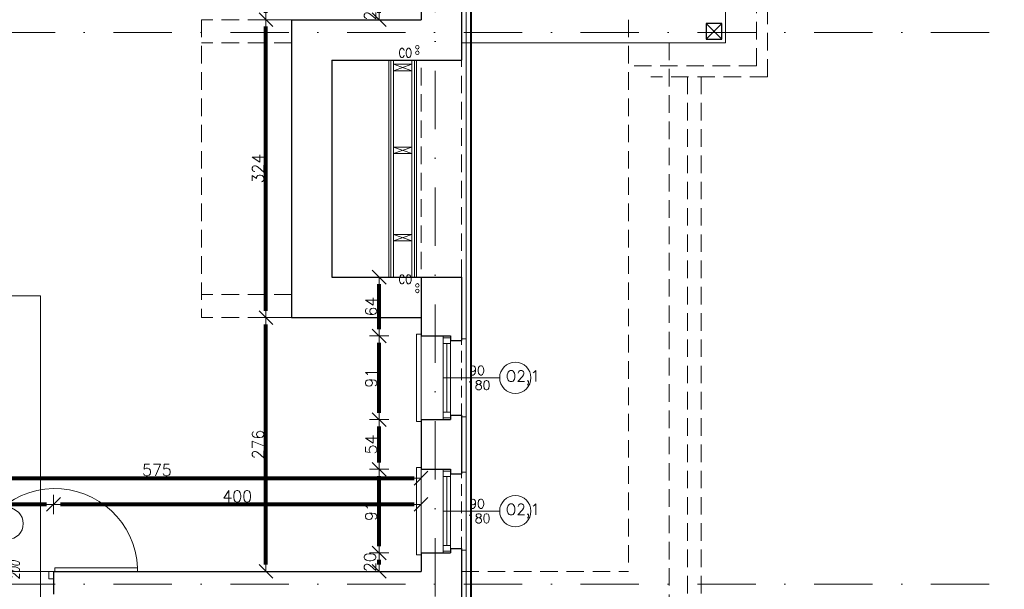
# Model space of a CAD drawing. Header units: metres. Extents: x 7408630 to 15602436, y 5561464 to 13303678.
# Tile 99 of 123: x 7414508 to 7415580, y 5564201 to 5564821. Entities that reach past the tile are written whole.
import ezdxf
from ezdxf.enums import TextEntityAlignment as Align

# ---------------------------------------------------------------- set-up
doc = ezdxf.new("R2010")
doc.units = ezdxf.units.M
doc.header["$MEASUREMENT"] = 0
doc.linetypes.add('DASHDOT', pattern=[25.4, 12.7, -6.35, 0, -6.35])
doc.linetypes.add('HIDDEN', pattern=[9.525, 6.35, -3.175])
for name, color, linetype, lineweight in [('!! 0_ Istn-okna', 6, 'Continuous', 13), ('!! 0_ Istn-sciany', 3, 'Continuous', 30), ('!! 0_ Istn-widok', 1, 'Continuous', 15), ('!! 0_Istn-armatura', 6, 'Continuous', 9), ('!! 0_Istn-cienka', 4, 'Continuous', 9), ('!! 0_Istn-drzwi', 1, 'Continuous', 13), ('!! 0_Opis_okna', 8, 'Continuous', 15), ('!! 0_Opis_pom', 9, 'Continuous', 13), ('!! 0_Osie', 1, 'DASHDOT', 13), ('!! 1_ tynk zewn  - nowy', 21, 'Continuous', 20), ('!! 1_OPIS POM NOWE', 140, 'Continuous', 5), ('!! 2_ remont Ocieplenie', 4, 'ZIGZAG', 5), ('!! 2_drzwi opis', 151, 'Continuous', 9), ('!! wymiary osi', 250, 'Continuous', 5), ('0-osie-liniA', 14, 'DASHDOT', 5), ('Granica', 112, 'Continuous', 80)]:
    doc.layers.add(name, color=color, linetype=linetype, lineweight=lineweight)
doc.layers.add('!! 0_ramki', color=66, linetype='Continuous', lineweight=9, plot=False)
doc.layers.add('Powierzchnia', color=140, linetype='Continuous', lineweight=5, plot=False)
doc.styles.add('50', font='ROMANS.shx', dxfattribs={"width": 0.8, "oblique": 10, "height": 10})
doc.styles.add('ARCHETYP', font='romans.shx', dxfattribs={"height": 15})
doc.styles.add('ARIAL', font='tahoma.ttf')
doc.styles.add('TXT', font='simplex.shx')
doc.linetypes.add('ZIGZAG', pattern='A,0.00254,-5.08,[131,ltypeshp.shx,S=5.08,R=0,X=-5.08,Y=0],-10.16,[131,ltypeshp.shx,S=5.08,R=180,X=5.08,Y=0],-5.08', length=20.32254)
doc.dimstyles.new('DIM50', dxfattribs={"dimscale": 5, "dimtxt": 2, "dimasz": 1, "dimexe": 0, "dimexo": 0, "dimgap": 0.5, "dimtad": 1, "dimdec": 4, "dimrnd": 0.5, "dimdsep": 46, "dimtxsty": 'TXT', "dimblk": 'TICK1', "dimblk1": 'TICK1', "dimblk2": 'TICK1', "dimsah": 1, "dimcen": 0, "dimse1": 1, "dimse2": 1, "dimclrd": 1, "dimclre": 7, "dimclrt": 9, "dimadec": 0, "dimazin": 0, "dimtfac": 1, "dimtdec": 4, "dimtmove": 2, "dimatfit": 3, "dimldrblk": 'TICK1', "dimfxl": 1, "dimtolj": 1, "dimarcsym": 0})

# ---------------------------------------------------------------- blocks, each defined once
blk = doc.blocks.new('BLOK OSI')
at = {"layer": '0-osie-liniA', "ltscale": 5}
for points in [[(53191.21142, -193626.89479), (53191.21142, -199860.81919)], [(51570.03302, -196890.0883), (53810.60983, -196890.0883)], [(51570.03302, -197490.0883), (53810.60983, -197490.0883)]]:
    blk.add_lwpolyline(points, dxfattribs=at)
blk = doc.blocks.new('1_ok-opis')
blk.add_line((0, 111.6), (0, 50))
blk.add_circle((0, 128.6), 17)
at = {"style": '50', "oblique": 10, "width": 0.8}
for tag, rotation, p in [('NR', 90, (0, 128.6)), ('NR', 270, (0, 128.6)), ('SZEROKOŚĆ', 90, (-8, 78.3)), ('WYSOKOŚĆ', 270, (-8, 78.3)), ('WYSOKOŚĆ', 90, (8, 78.3)), ('SZEROKOŚĆ', 270, (8, 78.3))]:
    blk.add_attdef(tag, text='', height=10, rotation=rotation, dxfattribs=at).set_placement(p, align=Align.MIDDLE)
blk = doc.blocks.new('TICK1')
at = {"color": 2}
blk.add_line((-1, -1), (1, 1), dxfattribs=at)
at = {"color": 0}
for p, q in [((0, 0), (-1, 0)), ((0, -1.4), (0, 1.4))]:
    blk.add_line(p, q, dxfattribs=at)
blk = doc.blocks.new('*D689')
at = {"layer": '!! wymiary osi', "color": 1, "lineweight": -2, "transparency": 16777216}
blk.add_line((75051.9, -197313.2), (75611.9, -197313.2), dxfattribs=at)
at = {"layer": 'DEFPOINTS', "color": 0, "transparency": 16777216}
for p in [(75619.4, -197313.2), (75044.4, -197414.6), (75619.4, -197414.6)]:
    blk.add_point(p, dxfattribs=at)
at = {"layer": '!! wymiary osi', "color": 1, "lineweight": -2, "transparency": 16777216, "xscale": 7.5, "yscale": 7.5, "zscale": 7.5, "rotation": 180}
blk.add_blockref('TICK1', (75044.4, -197313.2), dxfattribs=at)
at = {"layer": '!! wymiary osi', "color": 1, "lineweight": -2, "transparency": 16777216, "xscale": 7.5, "yscale": 7.5, "zscale": 7.5}
blk.add_blockref('TICK1', (75619.4, -197313.2), dxfattribs=at)
at = {"layer": '!! wymiary osi', "color": 9, "transparency": 16777216, "insert": (75331.9, -197304.4), "char_height": 12.5, "attachment_point": 5, "style": 'TXT'}
blk.add_mtext('\\A1;575', dxfattribs=at)
blk = doc.blocks.new('*D690')
at = {"layer": '!! wymiary osi', "color": 1, "lineweight": -2, "transparency": 16777216}
blk.add_line((75611.9, -197341.8), (75226.9, -197341.8), dxfattribs=at)
at = {"layer": 'DEFPOINTS', "color": 0, "transparency": 16777216}
for p in [(75219.4, -197341.8), (75219.4, -197414.6), (75619.4, -197414.6)]:
    blk.add_point(p, dxfattribs=at)
at = {"layer": '!! wymiary osi', "color": 1, "lineweight": -2, "transparency": 16777216, "xscale": 7.5, "yscale": 7.5, "zscale": 7.5, "rotation": 180}
blk.add_blockref('TICK1', (75219.4, -197341.8), dxfattribs=at)
at = {"layer": '!! wymiary osi', "color": 1, "lineweight": -2, "transparency": 16777216, "xscale": 7.5, "yscale": 7.5, "zscale": 7.5}
blk.add_blockref('TICK1', (75619.4, -197341.8), dxfattribs=at)
at = {"layer": '!! wymiary osi', "color": 9, "transparency": 16777216, "insert": (75419.4, -197333), "char_height": 12.5, "attachment_point": 5, "style": 'TXT'}
blk.add_mtext('\\A1;400', dxfattribs=at)
blk = doc.blocks.new('*D691')
at = {"layer": '!! wymiary osi', "color": 1, "lineweight": -2, "transparency": 16777216}
blk.add_line((75211.9, -197341.8), (75126.9, -197341.8), dxfattribs=at)
at = {"layer": 'DEFPOINTS', "color": 0, "transparency": 16777216}
for p in [(75119.4, -197341.8), (75119.4, -197414.6), (75219.4, -197414.6)]:
    blk.add_point(p, dxfattribs=at)
at = {"layer": '!! wymiary osi', "color": 1, "lineweight": -2, "transparency": 16777216, "xscale": 7.5, "yscale": 7.5, "zscale": 7.5, "rotation": 180}
blk.add_blockref('TICK1', (75119.4, -197341.8), dxfattribs=at)
at = {"layer": '!! wymiary osi', "color": 1, "lineweight": -2, "transparency": 16777216, "xscale": 7.5, "yscale": 7.5, "zscale": 7.5}
blk.add_blockref('TICK1', (75219.4, -197341.8), dxfattribs=at)
at = {"layer": '!! wymiary osi', "color": 9, "transparency": 16777216, "insert": (75140.2, -197333), "char_height": 12.5, "attachment_point": 5, "style": 'TXT'}
blk.add_mtext('\\A1;100', dxfattribs=at)
blk = doc.blocks.new('*D693')
at = {"layer": '!! wymiary osi', "color": 1, "lineweight": -2, "transparency": 16777216}
blk.add_line((75450.6, -197407.1), (75450.6, -197146.1), dxfattribs=at)
at = {"layer": 'DEFPOINTS', "color": 0, "transparency": 16777216}
for p in [(75450.6, -197138.6), (75619.4, -197138.6), (75619.4, -197414.6)]:
    blk.add_point(p, dxfattribs=at)
at = {"layer": '!! wymiary osi', "color": 1, "lineweight": -2, "transparency": 16777216, "xscale": 7.5, "yscale": 7.5, "zscale": 7.5}
for p, rotation in [((75450.6, -197138.6), 90), ((75450.6, -197414.6), 270)]:
    blk.add_blockref('TICK1', p, dxfattribs=dict(at, rotation=rotation))
at = {"layer": '!! wymiary osi', "color": 9, "transparency": 16777216, "insert": (75441.9, -197276.6), "char_height": 12.5, "attachment_point": 5, "rotation": 90, "style": 'TXT'}
blk.add_mtext('\\A1;276', dxfattribs=at)
blk = doc.blocks.new('*D694')
at = {"layer": '!! wymiary osi', "color": 1, "lineweight": -2, "transparency": 16777216}
blk.add_line((75450.6, -197131.1), (75450.6, -196822.1), dxfattribs=at)
at = {"layer": 'DEFPOINTS', "color": 0, "transparency": 16777216}
for p in [(75450.6, -196814.6), (75478.4, -196814.6), (75619.4, -197138.6)]:
    blk.add_point(p, dxfattribs=at)
at = {"layer": '!! wymiary osi', "color": 1, "lineweight": -2, "transparency": 16777216, "xscale": 7.5, "yscale": 7.5, "zscale": 7.5}
for p, rotation in [((75450.6, -196814.6), 90), ((75450.6, -197138.6), 270)]:
    blk.add_blockref('TICK1', p, dxfattribs=dict(at, rotation=rotation))
at = {"layer": '!! wymiary osi', "color": 9, "transparency": 16777216, "insert": (75441.9, -196976.6), "char_height": 12.5, "attachment_point": 5, "rotation": 90, "style": 'TXT'}
blk.add_mtext('\\A1;324', dxfattribs=at)
blk = doc.blocks.new('*D695')
at = {"layer": '!! wymiary osi', "color": 1, "lineweight": -2, "transparency": 16777216}
blk.add_line((75450.6, -196807.1), (75450.6, -196260.1), dxfattribs=at)
at = {"layer": 'DEFPOINTS', "color": 0, "transparency": 16777216}
for p in [(75450.6, -196252.6), (75488.4, -196252.6), (75478.4, -196814.6)]:
    blk.add_point(p, dxfattribs=at)
at = {"layer": '!! wymiary osi', "color": 1, "lineweight": -2, "transparency": 16777216, "xscale": 7.5, "yscale": 7.5, "zscale": 7.5}
for p, rotation in [((75450.6, -196252.6), 90), ((75450.6, -196814.6), 270)]:
    blk.add_blockref('TICK1', p, dxfattribs=dict(at, rotation=rotation))
at = {"layer": '!! wymiary osi', "color": 9, "transparency": 16777216, "insert": (75441.9, -196533.6), "char_height": 12.5, "attachment_point": 5, "rotation": 90, "style": 'TXT'}
blk.add_mtext('\\A1;562', dxfattribs=at)
blk = doc.blocks.new('*D697')
at = {"layer": '!! wymiary osi', "color": 1, "lineweight": -2, "transparency": 16777216}
blk.add_line((75573.8, -197407.1), (75573.8, -197402.1), dxfattribs=at)
at = {"layer": 'DEFPOINTS', "color": 0, "transparency": 16777216}
for p in [(75573.8, -197394.6), (75619.4, -197394.6), (75619.4, -197414.6)]:
    blk.add_point(p, dxfattribs=at)
at = {"layer": '!! wymiary osi', "color": 1, "lineweight": -2, "transparency": 16777216, "xscale": 7.5, "yscale": 7.5, "zscale": 7.5}
for p, rotation in [((75573.8, -197394.6), 90), ((75573.8, -197414.6), 270)]:
    blk.add_blockref('TICK1', p, dxfattribs=dict(at, rotation=rotation))
at = {"layer": '!! wymiary osi', "color": 9, "transparency": 16777216, "insert": (75563.8, -197404.6), "char_height": 12.5, "attachment_point": 5, "rotation": 90, "style": 'TXT'}
blk.add_mtext('\\A1;20', dxfattribs=at)
blk = doc.blocks.new('*D698')
at = {"layer": '!! wymiary osi', "color": 1, "lineweight": -2, "transparency": 16777216}
blk.add_line((75573.8, -197387.1), (75573.8, -197311.1), dxfattribs=at)
at = {"layer": 'DEFPOINTS', "color": 0, "transparency": 16777216}
for p in [(75573.8, -197303.6), (75618.7, -197303.6), (75619.4, -197394.6)]:
    blk.add_point(p, dxfattribs=at)
at = {"layer": '!! wymiary osi', "color": 1, "lineweight": -2, "transparency": 16777216, "xscale": 7.5, "yscale": 7.5, "zscale": 7.5}
for p, rotation in [((75573.8, -197303.6), 90), ((75573.8, -197394.6), 270)]:
    blk.add_blockref('TICK1', p, dxfattribs=dict(at, rotation=rotation))
at = {"layer": '!! wymiary osi', "color": 9, "transparency": 16777216, "insert": (75565.1, -197349.1), "char_height": 12.5, "attachment_point": 5, "rotation": 90, "style": 'TXT'}
blk.add_mtext('\\A1;91', dxfattribs=at)
blk = doc.blocks.new('*D699')
at = {"layer": '!! wymiary osi', "color": 1, "lineweight": -2, "transparency": 16777216}
blk.add_line((75573.8, -197296.1), (75573.8, -197257.1), dxfattribs=at)
at = {"layer": 'DEFPOINTS', "color": 0, "transparency": 16777216}
for p in [(75573.8, -197249.6), (75619.4, -197249.6), (75618.7, -197303.6)]:
    blk.add_point(p, dxfattribs=at)
at = {"layer": '!! wymiary osi', "color": 1, "lineweight": -2, "transparency": 16777216, "xscale": 7.5, "yscale": 7.5, "zscale": 7.5}
for p, rotation in [((75573.8, -197249.6), 90), ((75573.8, -197303.6), 270)]:
    blk.add_blockref('TICK1', p, dxfattribs=dict(at, rotation=rotation))
at = {"layer": '!! wymiary osi', "color": 9, "transparency": 16777216, "insert": (75565.1, -197276.6), "char_height": 12.5, "attachment_point": 5, "rotation": 90, "style": 'TXT'}
blk.add_mtext('\\A1;54', dxfattribs=at)
blk = doc.blocks.new('*D700')
at = {"layer": '!! wymiary osi', "color": 1, "lineweight": -2, "transparency": 16777216}
blk.add_line((75573.8, -197242.1), (75573.8, -197166.1), dxfattribs=at)
at = {"layer": 'DEFPOINTS', "color": 0, "transparency": 16777216}
for p in [(75573.8, -197158.6), (75619.4, -197158.6), (75619.4, -197249.6)]:
    blk.add_point(p, dxfattribs=at)
at = {"layer": '!! wymiary osi', "color": 1, "lineweight": -2, "transparency": 16777216, "xscale": 7.5, "yscale": 7.5, "zscale": 7.5}
for p, rotation in [((75573.8, -197158.6), 90), ((75573.8, -197249.6), 270)]:
    blk.add_blockref('TICK1', p, dxfattribs=dict(at, rotation=rotation))
at = {"layer": '!! wymiary osi', "color": 9, "transparency": 16777216, "insert": (75565.1, -197204.1), "char_height": 12.5, "attachment_point": 5, "rotation": 90, "style": 'TXT'}
blk.add_mtext('\\A1;91', dxfattribs=at)
blk = doc.blocks.new('*D701')
at = {"layer": '!! wymiary osi', "color": 1, "lineweight": -2, "transparency": 16777216}
blk.add_line((75573.8, -197151.1), (75573.8, -197102.1), dxfattribs=at)
at = {"layer": 'DEFPOINTS', "color": 0, "transparency": 16777216}
for p in [(75573.8, -197094.6), (75619.4, -197094.6), (75619.4, -197158.6)]:
    blk.add_point(p, dxfattribs=at)
at = {"layer": '!! wymiary osi', "color": 1, "lineweight": -2, "transparency": 16777216, "xscale": 7.5, "yscale": 7.5, "zscale": 7.5}
for p, rotation in [((75573.8, -197094.6), 90), ((75573.8, -197158.6), 270)]:
    blk.add_blockref('TICK1', p, dxfattribs=dict(at, rotation=rotation))
at = {"layer": '!! wymiary osi', "color": 9, "transparency": 16777216, "insert": (75565.1, -197126.6), "char_height": 12.5, "attachment_point": 5, "rotation": 90, "style": 'TXT'}
blk.add_mtext('\\A1;64', dxfattribs=at)
blk = doc.blocks.new('*D702')
at = {"layer": '!! wymiary osi', "color": 1, "lineweight": -2, "transparency": 16777216}
blk.add_line((75573.8, -196807.1), (75573.8, -196802.1), dxfattribs=at)
at = {"layer": 'DEFPOINTS', "color": 0, "transparency": 16777216}
for p in [(75573.8, -196794.6), (75619.4, -196794.6), (75619.4, -196814.6)]:
    blk.add_point(p, dxfattribs=at)
at = {"layer": '!! wymiary osi', "color": 1, "lineweight": -2, "transparency": 16777216, "xscale": 7.5, "yscale": 7.5, "zscale": 7.5}
for p, rotation in [((75573.8, -196794.6), 90), ((75573.8, -196814.6), 270)]:
    blk.add_blockref('TICK1', p, dxfattribs=dict(at, rotation=rotation))
at = {"layer": '!! wymiary osi', "color": 9, "transparency": 16777216, "insert": (75563.8, -196804.6), "char_height": 12.5, "attachment_point": 5, "rotation": 90, "style": 'TXT'}
blk.add_mtext('\\A1;20', dxfattribs=at)
blk = doc.blocks.new('A$C9c944097')
at = {"layer": '!! 0_ Istn-okna'}
for points in [[(4266.5, -2780.47213), (4266.5, -2871.47213)], [(4274.5, -2780.47213), (4274.5, -2871.47213)], [(4270.5, -2788.47213), (4270.5, -2863.47213)], [(4266.5, -2925.47213), (4266.5, -3016.47213)], [(4274.5, -2925.47213), (4274.5, -3016.47213)], [(4270.5, -2933.47213), (4270.5, -3008.47213)]]:
    blk.add_lwpolyline(points, dxfattribs=at)
for points in [[(4274.5, -2782.47213), (4274.5, -2788.47213), (4266.5, -2788.47213), (4266.5, -2782.47213)], [(4274.5, -2863.47213), (4274.5, -2869.47213), (4266.5, -2869.47213), (4266.5, -2863.47213)], [(4274.5, -2927.47213), (4274.5, -2933.47213), (4266.5, -2933.47213), (4266.5, -2927.47213)], [(4274.5, -3008.47213), (4274.5, -3014.47213), (4266.5, -3014.47213), (4266.5, -3008.47213)]]:
    blk.add_lwpolyline(points, close=True, dxfattribs=at)
at = {"layer": '!! 0_ Istn-sciany'}
for points in [[(4286.5, -2411.47213), (4286.5, -2480.47213)], [(4242.5, -2416.47213), (4242.5, -2436.47213)], [(4101.5, -2436.47213), (4101.5, -2760.47213)], [(4101.5, -2436.47213), (4242.5, -2436.47213)], [(4569.95766, -2457.47203), (4552.95766, -2440.47203)], [(4569.95766, -2440.47203), (4552.95766, -2457.47203)], [(4145.5, -2480.47213), (4145.5, -2716.47213)], [(4145.5, -2480.47213), (4286.5, -2480.47213)], [(4145.5, -2716.47213), (4286.5, -2716.47213)], [(4242.5, -2716.47213), (4242.5, -2780.47213)], [(4286.5, -2716.47213), (4286.5, -2785.47213)], [(4101.5, -2760.47213), (4242.5, -2760.47213)], [(4242.5, -2780.47213), (4274.5, -2780.47213)], [(4274.5, -2780.47213), (4274.5, -2785.47213)], [(4274.5, -2785.47213), (4286.5, -2785.47213)], [(4242.5, -2871.47213), (4242.5, -2925.47213)], [(4242.5, -2871.47213), (4274.5, -2871.47213)], [(4274.5, -2866.47213), (4274.5, -2871.47213)], [(4274.5, -2866.47213), (4286.5, -2866.47213)], [(4286.5, -2866.47213), (4286.5, -2930.47213)], [(4242.5, -2925.47213), (4274.5, -2925.47213)], [(4274.5, -2925.47213), (4274.5, -2930.47213)], [(4274.5, -2930.47213), (4286.5, -2930.47213)], [(4274.5, -3011.47213), (4274.5, -3016.47213)], [(4274.5, -3011.47213), (4286.5, -3011.47213)], [(4286.5, -3011.47213), (4286.5, -3080.47213)], [(4242.5, -3016.47213), (4242.5, -3036.47213)], [(4242.5, -3016.47213), (4274.5, -3016.47213)], [(3842.5, -3036.47213), (4242.5, -3036.47213)], [(3842.5, -3036.47213), (3842.5, -3061.47213)]]:
    blk.add_lwpolyline(points, dxfattribs=at)
blk.add_lwpolyline([(4552.95766, -2457.47203), (4569.95766, -2457.47203), (4569.95766, -2440.47203), (4552.95766, -2440.47203)], close=True, dxfattribs=at)
at = {"layer": '!! 0_ Istn-widok', "linetype": 'HIDDEN', "ltscale": 3}
for p, q in [((4619.5, -2498.47213), (4619.5, -1803.47213)), ((4607.5, -2486.47213), (4607.5, -1815.47213))]:
    blk.add_line(p, q, dxfattribs=at)
at = {"layer": '!! 0_ Istn-widok'}
for points in [[(4286.5, -2461.47213), (4574.00803, -2461.47213), (4571.5, -1836.47213)], [(4207.5, -2716.47213), (4207.5, -2480.47213)], [(4209.5, -2716.47213), (4209.5, -2480.47213)], [(4212.5, -2716.47213), (4212.5, -2480.47213)], [(4212.5, -2491.97213), (4232.5, -2484.97213)], [(4212.5, -2484.97213), (4232.5, -2491.97213)], [(4232.5, -2716.47213), (4232.5, -2480.47213)], [(4235.5, -2716.47213), (4235.5, -2480.47213)], [(4237.5, -2716.47213), (4237.5, -2480.47213)], [(4212.5, -2581.97213), (4232.5, -2574.97213)], [(4212.5, -2574.97213), (4232.5, -2581.97213)], [(4212.5, -2676.97213), (4232.5, -2669.97213)], [(4212.5, -2669.97213), (4232.5, -2676.97213)], [(4237.5, -2778.47213), (4237.5, -2873.47213)], [(4242.5, -2778.47213), (4237.5, -2778.47213)], [(4286.5, -2783.47213), (4291.5, -2783.47213)], [(4291.5, -2868.47213), (4291.5, -2783.47213)], [(4286.5, -2868.47213), (4291.5, -2868.47213)], [(4242.5, -2873.47213), (4237.5, -2873.47213)], [(4237.5, -2923.47213), (4237.5, -3018.47213)], [(4242.5, -2923.47213), (4237.5, -2923.47213)], [(4286.5, -2928.47213), (4291.5, -2928.47213)], [(4291.5, -3013.47213), (4291.5, -2928.47213)], [(4242.5, -3018.47213), (4237.5, -3018.47213)], [(4286.5, -3013.47213), (4291.5, -3013.47213)]]:
    blk.add_lwpolyline(points, dxfattribs=at)
at = {"layer": '!! 0_ Istn-widok', "linetype": 'HIDDEN', "ltscale": 3}
for points in [[(4003.5, -2436.47213), (4003.5, -2760.47213)], [(4101.5, -2436.47213), (4003.5, -2436.47213)], [(4468.5, -2436.47213), (4468.5, -3036.47213)], [(4101.5, -2461.47213), (4003.5, -2461.47213)], [(4512.5, -2461.47213), (4512.5, -3080.47213)], [(4242.5, -2736.47213), (4242.5, -2480.47213)], [(4286.5, -2716.47213), (4286.5, -2480.47213)], [(4607.5, -2486.47213), (4474.5, -2486.47213)], [(4619.5, -2498.47213), (4492.5, -2498.47213)], [(4532.5, -2498.47213), (4532.5, -3153.47213)], [(4547.5, -2498.47213), (4547.5, -3150.47213)], [(4101.5, -2735.47213), (4003.5, -2735.47213)], [(4101.5, -2760.47213), (4003.5, -2760.47213)], [(4286.5, -3036.47213), (4468.5, -3036.47213)]]:
    blk.add_lwpolyline(points, dxfattribs=at)
at = {"layer": '!! 0_ Istn-widok'}
for points in [[(4232.5, -2491.97213), (4232.5, -2484.97213), (4212.5, -2484.97213), (4212.5, -2491.97213)], [(4232.5, -2581.97213), (4232.5, -2574.97213), (4212.5, -2574.97213), (4212.5, -2581.97213)], [(4232.5, -2676.97213), (4232.5, -2669.97213), (4212.5, -2669.97213), (4212.5, -2676.97213)]]:
    blk.add_lwpolyline(points, close=True, dxfattribs=at)
at = {"layer": '!! 0_Istn-armatura'}
for centre in [(4238.5, -2466.47213), (4238.5, -2472.47213), (4238.5, -2725.47213), (4238.5, -2731.47213)]:
    blk.add_circle(centre, 2, dxfattribs=at)
at = {"layer": '!! 0_Istn-cienka', "linetype": 'HIDDEN', "ltscale": 2}
for points in [[(4242.5, -2780.47213), (4242.5, -2871.47213)], [(4286.5, -2866.47213), (4286.5, -2785.47213)], [(4242.5, -2925.47213), (4242.5, -3016.47213)], [(4286.5, -3011.47213), (4286.5, -2930.47213)]]:
    blk.add_lwpolyline(points, dxfattribs=at)
at = {"layer": '!! 0_Istn-drzwi'}
for points in [[(3934.0023, -3032.47213), (3844.0023, -3032.47213), (3844.0023, -3036.47213), (3934.0023, -3036.47213)], [(3837.5, -3044.47213), (3842.5, -3044.47213), (3842.5, -3036.47213), (3837.5, -3036.47213)]]:
    blk.add_lwpolyline(points, close=True, dxfattribs=at)
blk.add_arc((3844.0023, -3036.47213), 90, 2.54731818, 179.99999996, dxfattribs=at)
at = {"layer": '!! 0_ramki'}
blk.add_lwpolyline([(-371.78226, -2736.72437), (3828.21774, -2736.72437), (3828.21774, -5706.72437), (-371.78226, -5706.72437)], close=True, dxfattribs=at)
at = {"layer": '!! 1_ tynk zewn  - nowy'}
for points in [[(4296.5, -2411.47213), (4296.5, -3080.47213)], [(4297.5, -2411.47213), (4297.5, -3080.47213)]]:
    blk.add_lwpolyline(points, dxfattribs=at)
at = {"layer": '!! 2_ remont Ocieplenie', "linetype": 'ZIGZAG', "ltscale": 0.75}
blk.add_lwpolyline([(4291.5, -2411.47213), (4291.5, -3080.47213)], dxfattribs=at)
at = {"layer": 'Powierzchnia'}
blk.add_lwpolyline([(3667.5, -3036.47213), (4242.5, -3036.47213), (4242.5, -2760.47213), (4101.5, -2760.47213), (4101.5, -2436.47213), (4242.5, -2436.47213), (4242.5, -1860.47213), (4111.5, -1860.47213), (4111.5, -1261.47213), (3667.5, -1261.47213)], close=True, dxfattribs=at)
at = {"layer": '!! 0_Opis_okna'}
ref = blk.add_blockref('1_ok-opis', (4216.5, -2825.97213), dxfattribs=dict(at, rotation=270))
ref.add_attrib('WYSOKOŚĆ', '180', dxfattribs={"layer": '0', "height": 10, "style": 'ARCHETYP'}).set_placement((4305.22041, -2833.97213), align=Align.MIDDLE)
ref.add_attrib('SZEROKOŚĆ', '90', dxfattribs={"layer": '0', "height": 10, "style": 'ARCHETYP'}).set_placement((4303.44695, -2817.97213), align=Align.MIDDLE)
ref.add_attrib('NR', 'O2,1', dxfattribs={"layer": '0', "height": 12, "style": 'ARCHETYP'}).set_placement((4353.40145, -2825.97213), align=Align.MIDDLE)
ref = blk.add_blockref('1_ok-opis', (4216.5, -2970.97213), dxfattribs=dict(at, rotation=270))
ref.add_attrib('WYSOKOŚĆ', '180', dxfattribs={"layer": '0', "height": 10, "style": 'ARCHETYP'}).set_placement((4305.22041, -2978.97213), align=Align.MIDDLE)
ref.add_attrib('SZEROKOŚĆ', '90', dxfattribs={"layer": '0', "height": 10, "style": 'ARCHETYP'}).set_placement((4303.44695, -2962.97213), align=Align.MIDDLE)
ref.add_attrib('NR', 'O2,1', dxfattribs={"layer": '0', "height": 12, "style": 'ARCHETYP'}).set_placement((4353.40145, -2970.97213), align=Align.MIDDLE)
at = {"layer": '!! 0_Osie'}
blk.add_blockref('BLOK OSI', (-48933.21142, 194439.57635), dxfattribs=at)
at = {"layer": '!! 2_drzwi opis'}
ref = blk.add_blockref('1_ok-opis', (3792.5, -3113.18125), dxfattribs=dict(at, xscale=-1, rotation=359.9999963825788))
ref.add_attrib('WYSOKOŚĆ', '90 ', dxfattribs={"layer": '0', "height": 10, "rotation": 89.99999638, "style": '50', "oblique": 10, "width": 0.8}).set_placement((3784.5, -3034.89039), align=Align.MIDDLE)
ref.add_attrib('SZEROKOŚĆ', '200', dxfattribs={"layer": '0', "height": 10, "rotation": 89.99999638, "style": '50', "oblique": 10, "width": 0.8}).set_placement((3800.5, -3034.89039), align=Align.MIDDLE)
ref.add_attrib('NR', 'Dw3,1', dxfattribs={"layer": '0', "height": 10, "rotation": 89.99999638, "style": '50', "oblique": 10, "width": 0.8}).set_placement((3792.5, -2974.97411), align=Align.MIDDLE)
at = {"layer": '!! 0_Istn-armatura', "style": 'ARCHETYP', "width": 0.8}
for p in [(4218.01916, -2477.52211), (4218.01916, -2723.84549)]:
    blk.add_text('CO', height=10, rotation=359.99999996, dxfattribs=at).set_placement(p)
at = {"layer": '!! 0_Opis_pom', "ltscale": 0.7, "style": 'ARIAL'}
for tag, p in [('B2,14', (2497.12282, -23.97252)), ('B2,12', (1965.56932, -35.77631)), ('B2,11', (1692.08817, -60.77765)), ('B2,16', (3818.15438, -63.71828)), ('B2,19.1', (5324.74708, -87.92078)), ('B2,17', (4129.82322, -93.25972)), ('B2,10', (1351.71035, -111.25665)), ('B2,15', (3189.46558, -109.69496)), ('B2,13', (2272.99389, -121.89624)), ('A2,5', (1075.52681, -127.78965)), ('B2,18', (4545.51277, -234.12017)), ('B2,19', (5775.76711, -239.42159)), ('A2,4', (318.83322, -329.3265)), ('A2.1', (994.53557, -353.44633)), ('B2.7', (3171.3557, -458.01164)), ('B2.2', (3599.26223, -690.3637)), ('A2.2', (994.53557, -692.67095)), ('B2,21', (4593.23787, -912.69388)), ('A2.3', (455.44717, -940.66614)), ('B2,9', (1798.58924, -939.09545)), ('B2,4', (3116.67143, -940.65712)), ('B2,3', (3297.35823, -941.16418)), ('B2,8', (2517.28573, -960.07338)), ('B2.1', (3927.81794, -970.24709)), ('B2,20', (5834.09772, -965.70749)), ('B2,5', (3309.56672, -1129.12418)), ('B2,6', (3122.36837, -1171.43557)), ('C2,2', (3435.86614, -1487.77973)), ('C2,1', (3957.73656, -2408.10352)), ('C2,3', (3457.72791, -2555.15039)), ('D1,1', (2554.19917, -3205.91504)), ('C2,4', (3866.78124, -3285.77383)), ('D1,4', (1780.27581, -3366.18103)), ('D1,6', (1380.86316, -3373.10994)), ('D1,3', (2098.36626, -3546.18257)), ('C2,5', (3178.15957, -3610.67242)), ('D1,5', (1914.6928, -3621.18339)), ('D1,2', (2201.15492, -3794.18451)), ('D1,7', (477.95048, -4408.76849)), ('D1,8', (338.43039, -4834.32895))]:
    blk.add_attdef(tag, text='', height=11.968, dxfattribs=at).set_placement(p, align=Align.MIDDLE_CENTER)
at = {"layer": '!! 1_OPIS POM NOWE', "style": 'ARIAL'}
for tag, p in [('C2.5B', (3593.7377, -3168.5911)), ('C2,5C', (3526.78796, -3281.02046)), ('C2.4', (3997.15534, -3347.99835)), ('E2,2', (2945.33506, -3413.31629)), ('C2,5A', (3566.4961, -3615.37865)), ('E2.9', (3984.52714, -3783.77287)), ('E2.7', (4645.53364, -3784.14655)), ('D1,2', (2903.25587, -3794.18451)), ('E2.2', (3405.83089, -4049.74196)), ('E2.8', (4380.36687, -4058.97571)), ('E2.6', (5154.87983, -4066.29138)), ('E2.1', (4427.07303, -4318.94156)), ('E2,3', (3401.59976, -4465.83792)), ('E2.4', (3758.95342, -4705.0924)), ('E2.5', (5238.11734, -4786.79525))]:
    blk.add_attdef(tag, text='', height=11.968, dxfattribs=at).set_placement(p, align=Align.MIDDLE_CENTER)
at = {"layer": '!! wymiary osi'}
for base, p1, p2, picture, middle in [((4073.70326, -1874.46023), (4101.5, -2436.47213), (4111.5, -1874.46023), '*D695', (4064.95326, -2155.46618)), ((4196.92186, -2416.47213), (4242.5, -2436.47213), (4242.5, -2416.47213), '*D702', (4186.92186, -2426.47213)), ((4073.70326, -2436.47213), (4242.5, -2760.47213), (4101.5, -2436.47213), '*D694', (4064.95326, -2598.47213)), ((4196.92186, -2716.47213), (4242.5, -2780.47213), (4242.5, -2716.47213), '*D701', (4188.17186, -2748.47213)), ((4073.70326, -2760.47213), (4242.5, -3036.47213), (4242.5, -2760.47213), '*D693', (4064.95326, -2898.47213)), ((4196.92186, -2780.47213), (4242.5, -2871.47213), (4242.5, -2780.47213), '*D700', (4188.17186, -2825.97213)), ((4196.92186, -2871.47213), (4241.8178, -2925.47213), (4242.5, -2871.47213), '*D699', (4188.17186, -2898.47213)), ((4196.92186, -2925.47213), (4242.5, -3016.47213), (4241.8178, -2925.47213), '*D698', (4188.17186, -2970.97213)), ((4196.92186, -3016.47213), (4242.5, -3036.47213), (4242.5, -3016.47213), '*D697', (4186.92186, -3026.47213))]:
    dim = blk.add_linear_dim(base=base, p1=p1, p2=p2, angle=90, dimstyle='DIM50', dxfattribs=at)
    dim.commit()
    dim.dimension.update_dxf_attribs({"geometry": picture, "text_midpoint": middle, "insert": (-71376.92327, 194378.11618)})
for base, p1, p2, picture, middle in [((4242.5, -2935.07071), (3667.5, -3036.47213), (4242.5, -3036.47213), '*D689', (3955, -2926.32071)), ((3842.5, -2963.64942), (4242.5, -3036.47213), (3842.5, -3036.47213), '*D690', (4042.5, -2954.89942))]:
    dim = blk.add_linear_dim(base=base, p1=p1, p2=p2, dimstyle='DIM50', dxfattribs=at)
    dim.commit()
    dim.dimension.update_dxf_attribs({"geometry": picture, "text_midpoint": middle, "insert": (-71376.92327, 194378.11618)})
dim = blk.add_linear_dim(base=(3742.5, -2963.64942), p1=(3842.5, -3036.47213), p2=(3742.5, -3036.47213), dimstyle='DIM50', dxfattribs=at)
dim.commit()
dim.dimension.update_dxf_attribs({"geometry": '*D691', "text_midpoint": (3763.30977, -2954.89942), "dimtype": 128, "insert": (-71376.92327, 194378.11618)})

msp = doc.modelspace()

# ---------------------------------------------------------------- block references
at = {"layer": 'Granica'}
msp.add_blockref('A$C9c944097', (7410702.59401, 5567256.9858), dxfattribs=at)

doc.saveas('drawing.dxf')
